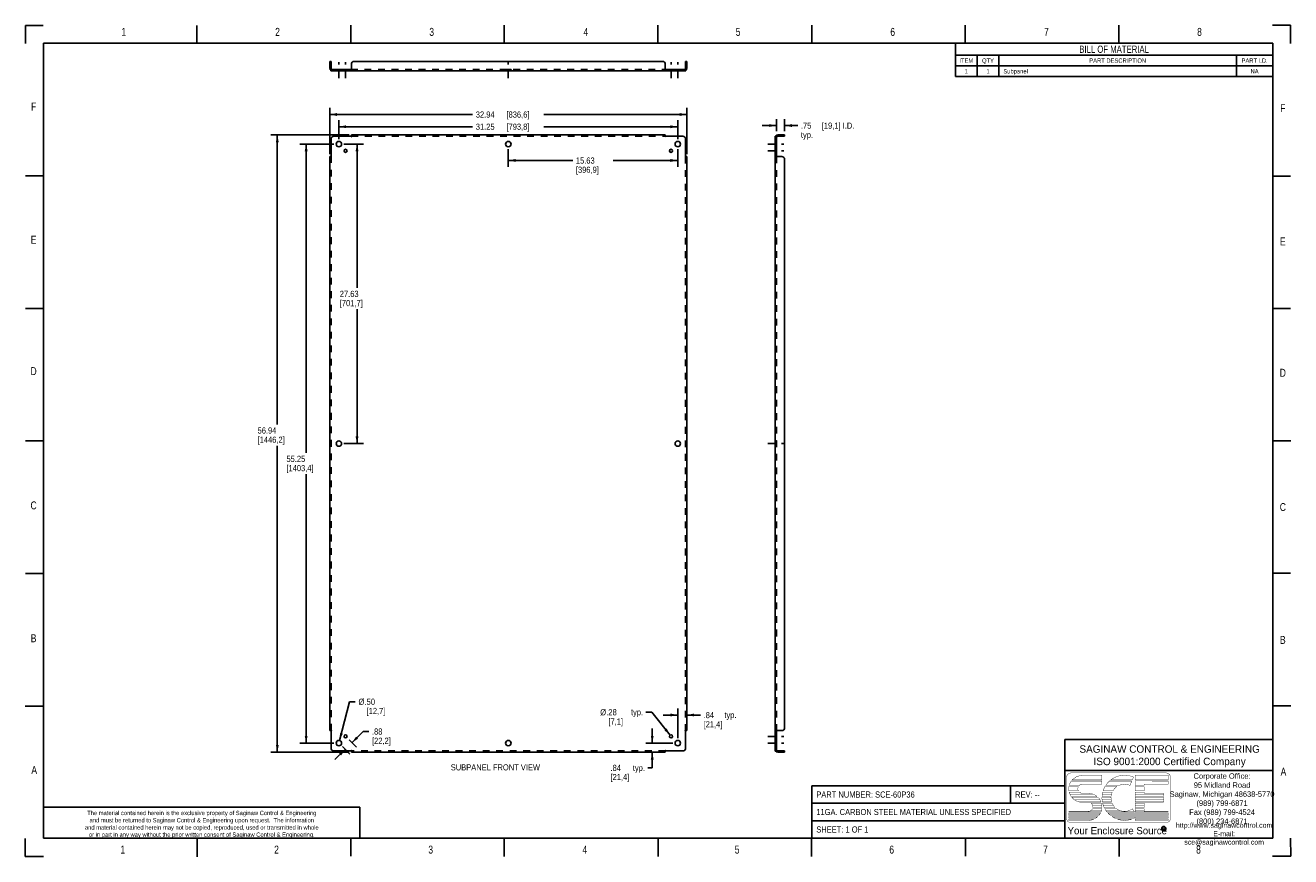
# Model space of a CAD drawing. Extents: x -2 to 115, y -2 to 75.
import ezdxf
from ezdxf.enums import TextEntityAlignment as Align

# ---------------------------------------------------------------- set-up
doc = ezdxf.new("R2010")
doc.units = 0
doc.header["$LTSCALE"] = 6.233333
doc.header["$MEASUREMENT"] = 0
doc.linetypes.add('DASHED', pattern=[0.2, 0.1, -0.1])
doc.linetypes.add('HIDDEN', pattern=[0.2, 0.1, -0.1])
doc.layers.get('0').update_dxf_attribs({"linetype": 'CONTINUOUS'})
doc.layers.add('DEFAULT_2', color=8, linetype='HIDDEN')
doc.styles.get("Standard").update_dxf_attribs({"font": 'txt', "width": 0.8})
doc.styles.add('TEXTSTYLE_1', font='BLUPRNT.TTF')
doc.styles.add('TEXTSTYLE_2', font='BLUPRNT.TTF')
doc.styles.add('TEXTSTYLE_3', font='BLUPRNTB.TTF')
doc.dimstyles.new('DIMSTYLE_1', dxfattribs={"dimtxt": 0.566667, "dimasz": 0.666667, "dimexe": 0.18, "dimexo": 0.0625, "dimgap": 0.09, "dimtad": 0, "dimtih": 1, "dimtoh": 1, "dimzin": 4, "dimtxsty": 'STANDARD', "dimblk": '_FILLED', "dimblk1": '_FILLED', "dimblk2": '_FILLED', "dimcen": 0.09, "dimazin": 3, "dimtfac": 1, "dimtofl": 0, "dimtmove": 0, "dimatfit": 3, "dimtolj": 1, "dimtzin": 4})
doc.dimstyles.new('DIMSTYLE_2', dxfattribs={"dimtxt": 0.566667, "dimasz": 0.666667, "dimexe": 0.18, "dimexo": 0.0625, "dimgap": 0.09, "dimtad": 0, "dimtih": 1, "dimtoh": 1, "dimzin": 4, "dimtxsty": 'STANDARD', "dimblk": '_FILLED', "dimblk1": '_FILLED', "dimblk2": '_FILLED', "dimcen": 0.09, "dimazin": 3, "dimtfac": 1, "dimtofl": 0, "dimtmove": 0, "dimatfit": 3, "dimtolj": 1, "dimtzin": 4})

# ---------------------------------------------------------------- blocks, each defined once
blk = doc.blocks.new('_FILLED')
at = {"color": 0, "linetype": 'BYBLOCK'}
blk.add_solid([(0, 0), (-1, 0.2), (-1, -0.2)], dxfattribs=at)
blk = doc.blocks.new('*D0')
at = {"color": 2, "linetype": 'CONTINUOUS'}
for p, q in [((27.69, 64.03), (29.5, 64.03)), ((28.9, 64.03), (28.9, 50.78)), ((28.9, 36.4), (28.9, 48.8)), ((27.69, 36.4), (29.5, 36.4))]:
    blk.add_line(p, q, dxfattribs=at)
at = {"color": 2, "linetype": 'CONTINUOUS', "xscale": 0.6666666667, "yscale": 0.6666666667, "zscale": 0.6666666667}
for p, rotation in [((28.9, 64.03), 90), ((28.9, 36.4), 270)]:
    blk.add_blockref('_FILLED', p, dxfattribs=dict(at, rotation=rotation))
at = {"color": 2, "linetype": 'CONTINUOUS', "width": 0.8}
for s, p in [('27.63', (27.31, 49.93)), ('[701,7]', (27.31, 49.08))]:
    blk.add_text(s, height=0.567, dxfattribs=at).set_placement(p)
blk = doc.blocks.new('*D1')
at = {"color": 2, "linetype": 'CONTINUOUS'}
for p, q in [((42.85, 63.56), (42.85, 61.92)), ((58.47, 63.56), (58.47, 61.92)), ((42.85, 62.52), (48.79, 62.52)), ((58.47, 62.52), (52.53, 62.52))]:
    blk.add_line(p, q, dxfattribs=at)
at = {"color": 2, "linetype": 'CONTINUOUS', "xscale": 0.6666666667, "yscale": 0.6666666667, "zscale": 0.6666666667, "rotation": 180}
blk.add_blockref('_FILLED', (42.85, 62.52), dxfattribs=at)
at = {"color": 2, "linetype": 'CONTINUOUS', "xscale": 0.6666666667, "yscale": 0.6666666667, "zscale": 0.6666666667}
blk.add_blockref('_FILLED', (58.47, 62.52), dxfattribs=at)
at = {"color": 2, "linetype": 'CONTINUOUS', "width": 0.8}
for s, p in [('15.63', (49.08, 62.23)), ('[396,9]', (49.08, 61.38))]:
    blk.add_text(s, height=0.567, dxfattribs=at).set_placement(p)
blk = doc.blocks.new('*D2')
at = {"color": 2, "linetype": 'CONTINUOUS'}
for p, q in [((27.22, 64.49), (27.22, 66.23)), ((27.22, 65.63), (39.56, 65.63)), ((58.47, 65.63), (46.14, 65.63)), ((58.47, 64.49), (58.47, 66.23))]:
    blk.add_line(p, q, dxfattribs=at)
at = {"color": 2, "linetype": 'CONTINUOUS', "xscale": 0.6666666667, "yscale": 0.6666666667, "zscale": 0.6666666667, "rotation": 180}
blk.add_blockref('_FILLED', (27.22, 65.63), dxfattribs=at)
at = {"color": 2, "linetype": 'CONTINUOUS', "xscale": 0.6666666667, "yscale": 0.6666666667, "zscale": 0.6666666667}
blk.add_blockref('_FILLED', (58.47, 65.63), dxfattribs=at)
at = {"color": 2, "linetype": 'CONTINUOUS', "width": 0.8}
for s, p in [('31.25', (39.85, 65.35)), ('[793,8]', (42.68, 65.35))]:
    blk.add_text(s, height=0.567, dxfattribs=at).set_placement(p)
blk = doc.blocks.new('*D3')
at = {"color": 2, "linetype": 'CONTINUOUS'}
for p, q in [((26.38, 63.09), (26.38, 67.36)), ((26.38, 66.76), (39.56, 66.76)), ((59.32, 66.76), (46.14, 66.76)), ((59.32, 63.09), (59.32, 67.36))]:
    blk.add_line(p, q, dxfattribs=at)
at = {"color": 2, "linetype": 'CONTINUOUS', "xscale": 0.6666666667, "yscale": 0.6666666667, "zscale": 0.6666666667, "rotation": 180}
blk.add_blockref('_FILLED', (26.38, 66.76), dxfattribs=at)
at = {"color": 2, "linetype": 'CONTINUOUS', "xscale": 0.6666666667, "yscale": 0.6666666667, "zscale": 0.6666666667}
blk.add_blockref('_FILLED', (59.32, 66.76), dxfattribs=at)
at = {"color": 2, "linetype": 'CONTINUOUS', "width": 0.8}
for s, p in [('32.94', (39.85, 66.47)), ('[836,6]', (42.68, 66.47))]:
    blk.add_text(s, height=0.567, dxfattribs=at).set_placement(p)
blk = doc.blocks.new('*D4')
at = {"color": 2, "linetype": 'CONTINUOUS'}
for p, q in [((26.76, 64.03), (23.61, 64.03)), ((24.21, 64.03), (24.21, 35.56)), ((24.21, 8.78), (24.21, 33.58)), ((26.76, 8.78), (23.61, 8.78))]:
    blk.add_line(p, q, dxfattribs=at)
at = {"color": 2, "linetype": 'CONTINUOUS', "xscale": 0.6666666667, "yscale": 0.6666666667, "zscale": 0.6666666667}
for p, rotation in [((24.21, 64.03), 90), ((24.21, 8.78), 270)]:
    blk.add_blockref('_FILLED', p, dxfattribs=dict(at, rotation=rotation))
at = {"color": 2, "linetype": 'CONTINUOUS', "width": 0.8}
for s, p in [('55.25', (22.39, 34.71)), ('[1403,4]', (22.39, 33.86))]:
    blk.add_text(s, height=0.567, dxfattribs=at).set_placement(p)
blk = doc.blocks.new('*D5')
at = {"color": 2, "linetype": 'CONTINUOUS'}
for p, q in [((28.16, 64.87), (20.95, 64.87)), ((21.55, 64.87), (21.55, 38.18)), ((21.55, 7.93), (21.55, 36.2)), ((28.16, 7.93), (20.95, 7.93))]:
    blk.add_line(p, q, dxfattribs=at)
at = {"color": 2, "linetype": 'CONTINUOUS', "xscale": 0.6666666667, "yscale": 0.6666666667, "zscale": 0.6666666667}
for p, rotation in [((21.55, 64.87), 90), ((21.55, 7.93), 270)]:
    blk.add_blockref('_FILLED', p, dxfattribs=dict(at, rotation=rotation))
at = {"color": 2, "linetype": 'CONTINUOUS', "width": 0.8}
for s, p in [('56.94', (19.73, 37.33)), ('[1446,2]', (19.73, 36.48))]:
    blk.add_text(s, height=0.567, dxfattribs=at).set_placement(p)
blk = doc.blocks.new('*D6')
at = {"color": 2, "linetype": 'CONTINUOUS'}
for p, q in [((27.29, 9.02), (28.19, 12.59)), ((28.19, 12.59), (28.74, 12.59))]:
    blk.add_line(p, q, dxfattribs=at)
at = {"color": 2, "linetype": 'CONTINUOUS', "xscale": 0.6666666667, "yscale": 0.6666666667, "zscale": 0.6666666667, "rotation": 255.7731157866}
blk.add_blockref('_FILLED', (27.29, 9.02), dxfattribs=at)
at = {"color": 2, "linetype": 'CONTINUOUS'}
for s, width, p in [('%%c.50', 0.933333, (29.03, 12.31)), ('[12,7]', 0.8, (29.78, 11.46))]:
    blk.add_text(s, height=0.567, dxfattribs=dict(at, width=width)).set_placement(p)
blk = doc.blocks.new('*D7')
at = {"color": 2, "linetype": 'CONTINUOUS'}
for p, q in [((28.43, 8.81), (29.45, 9.84)), ((29.45, 9.84), (30, 9.84)), ((27.81, 8.2), (26.86, 7.25)), ((27.55, 8.45), (28.23, 7.77)), ((28.17, 9.07), (28.85, 8.39))]:
    blk.add_line(p, q, dxfattribs=at)
at = {"color": 2, "linetype": 'CONTINUOUS', "xscale": 0.6666666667, "yscale": 0.6666666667, "zscale": 0.6666666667}
for p, rotation in [((28.43, 8.81), 225), ((27.81, 8.2), 45)]:
    blk.add_blockref('_FILLED', p, dxfattribs=dict(at, rotation=rotation))
at = {"color": 2, "linetype": 'CONTINUOUS', "width": 0.8}
for s, p in [('.88', (30.28, 9.56)), ('[22,2]', (30.28, 8.71))]:
    blk.add_text(s, height=0.567, dxfattribs=at).set_placement(p)
blk = doc.blocks.new('*D8')
at = {"color": 2, "linetype": 'CONTINUOUS'}
for p, q in [((56.08, 11.62), (55.53, 11.62)), ((57.77, 9.51), (56.08, 11.62))]:
    blk.add_line(p, q, dxfattribs=at)
at = {"color": 2, "linetype": 'CONTINUOUS', "xscale": 0.6666666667, "yscale": 0.6666666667, "zscale": 0.6666666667, "rotation": 308.5215845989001}
blk.add_blockref('_FILLED', (57.77, 9.51), dxfattribs=at)
at = {"color": 2, "linetype": 'CONTINUOUS'}
for s, width, p in [('%%c.28', 0.933333, (51.32, 11.34)), ('[7,1]', 0.8, (52.08, 10.49))]:
    blk.add_text(s, height=0.567, dxfattribs=dict(at, width=width)).set_placement(p)
blk = doc.blocks.new('*D9')
at = {"color": 2, "linetype": 'CONTINUOUS'}
for p, q in [((56.12, 8.78), (56.12, 10.11)), ((58.01, 8.78), (55.52, 8.78)), ((56.6, 7.93), (55.52, 7.93)), ((56.12, 7.93), (56.12, 6.49)), ((56.12, 6.49), (55.73, 6.49))]:
    blk.add_line(p, q, dxfattribs=at)
at = {"color": 2, "linetype": 'CONTINUOUS', "xscale": 0.6666666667, "yscale": 0.6666666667, "zscale": 0.6666666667}
for p, rotation in [((56.12, 8.78), 270), ((56.12, 7.93), 90)]:
    blk.add_blockref('_FILLED', p, dxfattribs=dict(at, rotation=rotation))
at = {"color": 2, "linetype": 'CONTINUOUS', "width": 0.8}
for s, p in [('.84', (52.27, 6.21)), ('[21,4]', (52.27, 5.36))]:
    blk.add_text(s, height=0.567, dxfattribs=at).set_placement(p)
blk = doc.blocks.new('*D10')
at = {"color": 2, "linetype": 'CONTINUOUS'}
for p, q in [((58.47, 9.24), (58.47, 11.97)), ((59.32, 10.65), (59.32, 11.97)), ((58.47, 11.37), (57.14, 11.37)), ((59.32, 11.37), (60.58, 11.37))]:
    blk.add_line(p, q, dxfattribs=at)
at = {"color": 2, "linetype": 'CONTINUOUS', "xscale": 0.6666666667, "yscale": 0.6666666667, "zscale": 0.6666666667}
blk.add_blockref('_FILLED', (58.47, 11.37), dxfattribs=at)
at = {"color": 2, "linetype": 'CONTINUOUS', "xscale": 0.6666666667, "yscale": 0.6666666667, "zscale": 0.6666666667, "rotation": 180}
blk.add_blockref('_FILLED', (59.32, 11.37), dxfattribs=at)
at = {"color": 2, "linetype": 'CONTINUOUS', "width": 0.8}
for s, p in [('.84', (60.86, 11.08)), ('[21,4]', (60.86, 10.23))]:
    blk.add_text(s, height=0.567, dxfattribs=at).set_placement(p)
blk = doc.blocks.new('*D11')
at = {"color": 2, "linetype": 'CONTINUOUS'}
for p, q in [((67.58, 65.74), (66.25, 65.74)), ((67.58, 65.21), (67.58, 66.34)), ((68.33, 65.21), (68.33, 66.34)), ((68.33, 65.74), (69.55, 65.74))]:
    blk.add_line(p, q, dxfattribs=at)
at = {"color": 2, "linetype": 'CONTINUOUS', "xscale": 0.6666666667, "yscale": 0.6666666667, "zscale": 0.6666666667}
blk.add_blockref('_FILLED', (67.58, 65.74), dxfattribs=at)
at = {"color": 2, "linetype": 'CONTINUOUS', "xscale": 0.6666666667, "yscale": 0.6666666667, "zscale": 0.6666666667, "rotation": 180}
blk.add_blockref('_FILLED', (68.33, 65.74), dxfattribs=at)
at = {"color": 2, "linetype": 'CONTINUOUS', "width": 0.8}
for s, height, p in [('.75', 0.567, (69.83, 65.45)), ('[19,1] I.D.', 0.5667, (71.76, 65.45)), ('typ.', 0.567, (69.83, 64.6))]:
    blk.add_text(s, height=height, dxfattribs=at).set_placement(p)

msp = doc.modelspace()

# ---------------------------------------------------------------- hatches: boundary and pattern name
at = {"linetype": 'CONTINUOUS'}
h = msp.add_hatch(color=2, dxfattribs=at)
edge = h.paths.add_edge_path()
edge.add_arc((103.294, 0.895), 0.195, 0, 360)
edge = h.paths.add_edge_path()
edge.add_arc((103.294, 0.895), 0.161, 0, 360)

# ---------------------------------------------------------------- linework, layer by layer
at = {"color": 7, "linetype": 'CONTINUOUS'}
for p, q in [((-1.677, 73.319), (-1.677, 74.982)), ((-1.677, 74.982), (-0.029, 74.982)), ((14.137, 73.307), (14.137, 74.984)), ((28.332, 73.331), (28.332, 74.985)), ((42.467, 73.319), (42.467, 74.985)), ((56.636, 73.322), (56.636, 74.986)), ((70.833, 73.333), (70.833, 74.986)), ((84.962, 73.333), (84.962, 74.986)), ((99.152, 73.317), (99.152, 74.987)), ((114.986, 74.987), (113.323, 74.987)), ((114.986, 73.324), (114.986, 74.987)), ((0, 0), (0, 73.333)), ((0, 73.333), (113.333, 73.333)), ((113.333, 0), (113.333, 73.333)), ((26.506, 71.66), (26.381, 71.66)), ((26.506, 71.022), (26.506, 71.66)), ((59.193, 71.66), (59.318, 71.66)), ((59.193, 71.022), (59.193, 71.66)), ((26.467, 70.839), (26.49, 70.867)), ((26.506, 70.91), (26.506, 70.785)), ((26.506, 70.91), (28.345, 70.91)), ((28.353, 70.914), (28.345, 70.91)), ((28.345, 70.91), (28.345, 70.785)), ((57.346, 70.914), (57.354, 70.91)), ((57.354, 70.91), (59.193, 70.91)), ((57.354, 70.91), (57.354, 70.785)), ((59.193, 70.91), (59.193, 70.785)), ((59.232, 70.839), (59.209, 70.867)), ((67.578, 64.747), (67.453, 64.747)), ((67.507, 64.785), (67.535, 64.763)), ((67.578, 62.907), (67.578, 64.747)), ((67.69, 64.747), (68.328, 64.747)), ((68.328, 64.747), (68.328, 64.872)), ((67.578, 62.907), (67.453, 62.907)), ((67.582, 62.9), (67.578, 62.907)), ((-0.004, 61.11), (-1.667, 61.11)), ((113.317, 61.08), (114.98, 61.08)), ((-0.015, 48.875), (-1.678, 48.875)), ((113.326, 48.872), (114.989, 48.872)), ((-0.01, 36.663), (-1.673, 36.663)), ((113.33, 36.653), (114.993, 36.653)), ((-0.007, 24.433), (-1.67, 24.433)), ((113.325, 24.441), (114.988, 24.441)), ((-0.026, 12.199), (-1.689, 12.199)), ((113.331, 12.216), (114.994, 12.216)), ((67.578, 9.899), (67.453, 9.899)), ((67.582, 9.906), (67.578, 9.899)), ((67.578, 8.059), (67.578, 9.899)), ((67.578, 8.059), (67.453, 8.059)), ((67.507, 8.021), (67.535, 8.044)), ((67.69, 8.059), (68.328, 8.059)), ((68.328, 8.059), (68.328, 7.934)), ((0, 0), (113.333, 0)), ((-1.689, -0.022), (-1.689, -1.685)), ((14.143, -0.037), (14.143, -1.7)), ((28.313, -0.002), (28.313, -1.665)), ((42.47, -0.029), (42.47, -1.692)), ((56.661, -0.027), (56.661, -1.69)), ((70.822, -0.011), (70.822, -1.674)), ((84.992, -0.003), (84.992, -1.666)), ((99.164, -0.006), (99.164, -1.669)), ((114.993, -1.664), (114.988, -0.003)), ((-0.026, -1.685), (-1.689, -1.685)), ((113.33, -1.664), (114.993, -1.664))]:
    msp.add_line(p, q, dxfattribs=at)
at = {"color": 2, "linetype": 'CONTINUOUS'}
for p, q in [((113.333, 73.333), (84.083, 73.333)), ((84.083, 73.333), (84.083, 70.25)), ((113.333, 73.333), (113.333, 70.25)), ((113.333, 72.227), (84.083, 72.227)), ((113.333, 71.237), (84.083, 71.237)), ((86.083, 72.227), (86.083, 70.25)), ((88.083, 72.227), (88.083, 70.25)), ((110, 72.227), (110, 70.25)), ((113.333, 70.25), (84.083, 70.25)), ((113.333, 9.115), (94.167, 9.115)), ((94.167, 0), (94.167, 9.115)), ((113.333, 0), (113.333, 9.115)), ((113.333, 6.25), (94.167, 6.25)), ((94.167, 4.841), (70.833, 4.841)), ((70.833, 0), (70.833, 4.841)), ((89.167, 3.228), (89.167, 4.841)), ((94.167, 0), (94.167, 4.841)), ((29.167, 2.867), (0, 2.867)), ((0, 0), (0, 2.867)), ((29.167, 0), (29.167, 2.867)), ((94.167, 3.228), (70.833, 3.228)), ((94.167, 1.613), (70.833, 1.613)), ((29.167, 0), (0, 0)), ((94.167, 0), (70.833, 0)), ((113.333, 0), (94.167, 0))]:
    msp.add_line(p, q, dxfattribs=at)
at = {"color": 3, "linetype": 'CONTINUOUS'}
for p, q in [((26.381, 71.022), (26.381, 71.66)), ((28.381, 71.41), (28.381, 70.839)), ((57.068, 71.66), (28.631, 71.66)), ((57.318, 70.839), (57.318, 71.41)), ((59.318, 71.66), (59.318, 71.022)), ((28.345, 70.785), (26.506, 70.785)), ((28.356, 70.791), (28.345, 70.785)), ((28.365, 70.785), (57.334, 70.785)), ((57.343, 70.791), (57.354, 70.785)), ((59.193, 70.785), (57.354, 70.785)), ((26.506, 64.497), (26.506, 62.907)), ((28.345, 64.747), (26.756, 64.747)), ((28.381, 64.872), (28.381, 64.785)), ((28.381, 64.872), (57.318, 64.872)), ((57.318, 64.872), (57.318, 64.785)), ((58.943, 64.747), (57.354, 64.747)), ((59.193, 62.907), (59.193, 64.497)), ((67.453, 62.907), (67.453, 64.747)), ((67.69, 64.872), (68.328, 64.872)), ((26.381, 9.934), (26.381, 62.872)), ((26.381, 62.872), (26.467, 62.872)), ((59.318, 62.872), (59.232, 62.872)), ((59.318, 62.872), (59.318, 9.934)), ((67.459, 62.897), (67.453, 62.907)), ((67.453, 9.919), (67.453, 62.888)), ((68.078, 62.872), (67.507, 62.872)), ((68.328, 10.184), (68.328, 62.622)), ((26.381, 9.934), (26.467, 9.934)), ((26.506, 9.899), (26.506, 8.309)), ((59.193, 8.309), (59.193, 9.899)), ((59.318, 9.934), (59.232, 9.934)), ((67.459, 9.91), (67.453, 9.899)), ((67.453, 8.059), (67.453, 9.899)), ((67.507, 9.934), (68.078, 9.934)), ((26.756, 8.059), (28.345, 8.059)), ((28.381, 7.934), (28.381, 8.021)), ((57.318, 7.934), (28.381, 7.934)), ((57.318, 7.934), (57.318, 8.021)), ((57.354, 8.059), (58.943, 8.059)), ((68.328, 7.934), (67.69, 7.934))]:
    msp.add_line(p, q, dxfattribs=at)
at = {"color": 2, "linetype": 'DASHED'}
for p, q in [((27.225, 70.119), (27.225, 71.577)), ((27.843, 70.119), (27.843, 71.577)), ((42.85, 70.119), (42.85, 71.577)), ((57.856, 70.119), (57.856, 71.577)), ((58.475, 70.119), (58.475, 71.577)), ((66.787, 64.028), (68.245, 64.028)), ((66.787, 63.409), (68.245, 63.409)), ((66.787, 36.403), (68.245, 36.403)), ((66.787, 9.397), (68.245, 9.397)), ((66.787, 8.778), (68.245, 8.778))]:
    msp.add_line(p, q, dxfattribs=at)
at = {"color": 8, "linetype": 'HIDDEN'}
for p, q in [((26.975, 70.91), (26.975, 70.785)), ((26.975, 70.91), (27.475, 70.91)), ((27.475, 70.91), (27.475, 70.785)), ((27.703, 70.91), (27.703, 70.785)), ((27.703, 70.91), (27.984, 70.91)), ((27.984, 70.91), (27.984, 70.785)), ((42.6, 70.91), (42.6, 70.785)), ((42.6, 70.91), (43.1, 70.91)), ((43.1, 70.91), (43.1, 70.785)), ((57.715, 70.91), (57.996, 70.91)), ((57.715, 70.91), (57.715, 70.785)), ((57.996, 70.91), (57.996, 70.785)), ((58.225, 70.91), (58.725, 70.91)), ((58.225, 70.91), (58.225, 70.785)), ((58.725, 70.91), (58.725, 70.785)), ((67.578, 64.278), (67.453, 64.278)), ((67.578, 64.278), (67.578, 63.778)), ((67.578, 63.778), (67.453, 63.778)), ((67.578, 63.55), (67.453, 63.55)), ((67.578, 63.269), (67.453, 63.269)), ((67.578, 63.55), (67.578, 63.269)), ((67.578, 36.653), (67.453, 36.653)), ((67.578, 36.653), (67.578, 36.153)), ((67.578, 36.153), (67.453, 36.153)), ((67.578, 9.537), (67.453, 9.537)), ((67.578, 9.537), (67.578, 9.257)), ((67.578, 9.256), (67.453, 9.256)), ((67.578, 9.028), (67.453, 9.028)), ((67.578, 8.528), (67.453, 8.528)), ((67.578, 9.028), (67.578, 8.528))]:
    msp.add_line(p, q, dxfattribs=at)
at = {"linetype": 'HIDDEN'}
for p, q in [((26.975, 70.785), (27.475, 70.785)), ((27.703, 70.785), (27.984, 70.785)), ((42.6, 70.785), (43.1, 70.785)), ((57.715, 70.785), (57.996, 70.785)), ((58.225, 70.785), (58.725, 70.785)), ((67.453, 64.278), (67.453, 63.778)), ((67.453, 63.55), (67.453, 63.269)), ((67.453, 36.653), (67.453, 36.153)), ((67.453, 9.537), (67.453, 9.257)), ((67.453, 9.028), (67.453, 8.528))]:
    msp.add_line(p, q, dxfattribs=at)
at = {"color": 3, "linetype": 'CONTINUOUS'}
for points in [[(26.467, 70.839), (26.479, 70.823), (26.487, 70.805), (26.495, 70.791)], [(28.381, 70.839), (28.372, 70.823), (28.364, 70.805), (28.356, 70.791)], [(57.318, 70.839), (57.327, 70.823), (57.335, 70.805), (57.343, 70.791)], [(59.232, 70.839), (59.22, 70.823), (59.212, 70.805), (59.204, 70.791)], [(28.381, 64.785), (28.372, 64.774), (28.364, 64.766), (28.356, 64.758), (28.345, 64.747)], [(57.318, 64.785), (57.327, 64.774), (57.335, 64.766), (57.343, 64.758), (57.354, 64.747)], [(67.507, 64.785), (67.491, 64.774), (67.473, 64.766), (67.459, 64.758)], [(26.467, 62.872), (26.479, 62.881), (26.487, 62.889), (26.495, 62.897), (26.506, 62.907)], [(59.232, 62.872), (59.22, 62.881), (59.212, 62.889), (59.204, 62.897), (59.193, 62.907)], [(67.507, 62.872), (67.491, 62.881), (67.473, 62.889), (67.459, 62.897)], [(26.467, 9.934), (26.479, 9.925), (26.487, 9.918), (26.495, 9.91), (26.506, 9.899)], [(59.232, 9.934), (59.22, 9.925), (59.212, 9.918), (59.204, 9.91), (59.193, 9.899)], [(67.507, 9.934), (67.491, 9.925), (67.473, 9.918), (67.459, 9.91)], [(28.381, 8.021), (28.372, 8.032), (28.364, 8.04), (28.356, 8.049), (28.345, 8.059)], [(57.318, 8.021), (57.327, 8.032), (57.335, 8.04), (57.343, 8.049), (57.354, 8.059)], [(67.507, 8.021), (67.491, 8.032), (67.473, 8.04), (67.459, 8.049)]]:
    msp.add_lwpolyline(points, dxfattribs=at)
at = {"color": 7, "linetype": 'CONTINUOUS'}
for points in [[(26.547, 70.936), (26.542, 70.935), (26.534, 70.929), (26.526, 70.922), (26.516, 70.914)], [(28.381, 70.936), (28.372, 70.935), (28.365, 70.929), (28.359, 70.922), (28.353, 70.914)], [(57.318, 70.936), (57.327, 70.935), (57.335, 70.929), (57.34, 70.922), (57.346, 70.914)], [(59.152, 70.936), (59.157, 70.935), (59.165, 70.929), (59.173, 70.922), (59.183, 70.914)], [(67.604, 64.706), (67.603, 64.711), (67.597, 64.718), (67.59, 64.727), (67.582, 64.737)], [(67.604, 62.872), (67.603, 62.881), (67.597, 62.888), (67.59, 62.894), (67.582, 62.9)], [(67.604, 9.934), (67.603, 9.925), (67.597, 9.918), (67.59, 9.912), (67.582, 9.906)], [(67.604, 8.1), (67.603, 8.095), (67.597, 8.088), (67.59, 8.08), (67.582, 8.07)]]:
    msp.add_lwpolyline(points, dxfattribs=at)
at = {"color": 2, "linetype": 'CONTINUOUS', "const_width": 0.0333}
for points in [[(94.742, 6.025, 0.414214), (94.325, 5.608)], [(103.909, 5.608, 0.415492), (103.492, 6.025)], [(94.551, 4.773, 0.081879), (94.55, 4.366)], [(94.759, 5.283, 0.090232), (94.573, 4.876)], [(95.422, 4.773, 0.260579), (95.418, 4.366)], [(95.784, 4.983, 0.185008), (95.505, 4.876)], [(97.868, 4.773, 0.053498), (97.689, 4.366)], [(98.281, 5.283, 0.064617), (97.932, 4.876)], [(100.501, 5.645, 0.272068), (98.406, 5.386)], [(98.98, 4.773, 0.113329), (98.596, 4.366)], [(100.17, 4.88, 0.209114), (99.168, 4.876)], [(94.571, 4.263, 0.089982), (94.755, 3.856)], [(94.809, 3.783, 0.170113), (95.511, 3.346)], [(95.498, 4.263, 0.191374), (95.784, 4.15)], [(97.145, 3.856, 0.176612), (96.34, 4.15)], [(97.508, 3.346, 0.105227), (97.225, 3.783)], [(97.591, 3.783, 0.05272), (97.626, 3.346)], [(97.659, 4.263, 0.049539), (97.594, 3.856)], [(98.425, 3.783, 0.088858), (98.485, 3.346)], [(98.541, 4.263, 0.084961), (98.43, 3.856)], [(96.34, 2.483, 0.298217), (96.722, 2.733)], [(96.752, 2.836, 0.287832), (96.576, 3.243)], [(97.312, 2.113, 0.049588), (97.447, 2.32)], [(97.496, 2.423, 0.064466), (97.579, 2.733)], [(97.589, 2.836, 0.082419), (97.542, 3.243)], [(97.649, 3.243, 0.051924), (97.793, 2.836)], [(97.846, 2.733, 0.044869), (98.054, 2.423)], [(98.143, 2.32, 0.03633), (98.364, 2.113)], [(98.524, 3.243, 0.099618), (98.803, 2.836)], [(98.924, 2.733, 0.32483), (100.392, 2.71)], [(94.325, 1.858, 0.414214), (94.742, 1.441)], [(96.34, 1.65, 0.102726), (96.838, 1.753)], [(97.029, 1.856, 0.048835), (97.218, 2.01)], [(98.503, 2.01, 0.036892), (98.769, 1.856)], [(99.026, 1.753, 0.15947), (100.321, 1.753)], [(100.578, 1.856, 0.009234), (100.647, 1.891)], [(103.492, 1.441, 0.414214), (103.909, 1.858)]]:
    msp.add_lwpolyline(points, format="xyb", dxfattribs=at)
for points in [[(94.742, 6.025), (103.494, 6.025)], [(94.325, 1.858), (94.325, 5.608)], [(94.551, 4.773), (95.422, 4.773)], [(95.505, 4.876), (94.573, 4.876)], [(94.759, 5.283), (97.59, 5.283)], [(97.59, 5.386), (94.84, 5.386)], [(95.262, 5.702), (94.843, 5.386)], [(94.843, 5.386), (95.265, 5.702)], [(95.771, 5.812), (95.262, 5.702)], [(95.265, 5.702), (95.771, 5.812)], [(95.784, 5.816), (97.59, 5.816)], [(97.59, 4.983), (95.784, 4.983)], [(97.59, 5.816), (97.59, 5.386)], [(97.59, 5.283), (97.59, 4.983)], [(97.868, 4.773), (98.98, 4.773)], [(99.168, 4.876), (97.932, 4.876)], [(98.281, 5.283), (100.344, 5.283)], [(100.389, 5.386), (98.406, 5.386)], [(100.17, 4.88), (100.344, 5.283)], [(100.389, 5.386), (100.501, 5.645)], [(100.647, 5.816), (103.7, 5.816)], [(100.647, 5.386), (100.647, 5.816)], [(103.7, 5.386), (100.647, 5.386)], [(100.647, 5.284), (103.7, 5.283)], [(100.647, 4.876), (100.647, 5.283)], [(101.48, 4.876), (100.647, 4.876)], [(100.647, 4.773), (101.48, 4.773)], [(100.647, 4.366), (100.647, 4.773)], [(103.7, 4.983), (101.48, 4.983)], [(101.48, 4.983), (101.48, 4.876)], [(101.48, 4.773), (101.48, 4.366)], [(103.7, 5.816), (103.7, 5.386)], [(103.7, 5.283), (103.7, 4.983)], [(103.909, 5.61), (103.909, 1.858)], [(95.418, 4.366), (94.55, 4.366)], [(94.571, 4.263), (95.498, 4.263)], [(94.628, 4.066), (96.76, 4.066)], [(97.145, 3.856), (94.755, 3.856)], [(94.809, 3.783), (97.225, 3.783)], [(95.103, 3.534), (97.409, 3.534)], [(95.784, 4.15), (96.342, 4.15)], [(97.591, 3.783), (98.425, 3.783)], [(98.43, 3.856), (97.594, 3.856)], [(97.601, 4.038), (98.454, 4.038)], [(97.601, 3.537), (98.441, 3.537)], [(97.659, 4.263), (98.541, 4.263)], [(98.596, 4.366), (97.689, 4.366)], [(101.48, 4.366), (100.647, 4.366)], [(100.647, 4.263), (101.48, 4.263)], [(100.647, 3.856), (100.647, 4.263)], [(103.284, 3.856), (100.647, 3.856)], [(100.647, 3.783), (103.284, 3.783)], [(100.647, 3.346), (100.647, 3.783)], [(100.647, 4.038), (103.28, 4.038)], [(100.647, 3.562), (103.28, 3.562)], [(101.48, 4.263), (101.48, 4.15)], [(101.48, 4.15), (103.284, 4.15)], [(103.284, 4.15), (103.284, 3.856)], [(103.284, 3.783), (103.284, 3.346)], [(94.534, 2.483), (96.34, 2.483)], [(94.534, 2.423), (94.534, 2.483)], [(97.496, 2.423), (94.534, 2.423)], [(94.534, 2.32), (97.447, 2.32)], [(94.534, 2.113), (94.534, 2.32)], [(97.508, 3.346), (95.511, 3.346)], [(96.576, 3.243), (97.542, 3.243)], [(97.548, 2.573), (96.598, 2.573)], [(97.571, 3.059), (96.714, 3.059)], [(96.722, 2.733), (97.579, 2.733)], [(96.752, 2.836), (97.589, 2.836)], [(98.485, 3.346), (97.626, 3.346)], [(97.649, 3.243), (98.524, 3.243)], [(97.701, 3.061), (98.629, 3.061)], [(97.793, 2.836), (98.803, 2.836)], [(97.846, 2.733), (98.924, 2.733)], [(97.94, 2.573), (99.193, 2.573)], [(100.595, 2.423), (98.054, 2.423)], [(98.143, 2.32), (103.7, 2.32)], [(100.392, 2.71), (100.595, 2.423)], [(103.284, 3.346), (100.647, 3.346)], [(100.647, 3.243), (101.48, 3.243)], [(100.647, 2.836), (100.647, 3.243)], [(100.647, 2.836), (101.48, 2.836)], [(100.647, 2.733), (101.48, 2.733)], [(100.647, 2.423), (100.647, 2.733)], [(103.7, 2.423), (100.647, 2.423)], [(100.647, 3.036), (101.475, 3.036)], [(100.647, 2.585), (101.487, 2.585)], [(101.48, 3.243), (101.48, 2.836)], [(101.48, 2.733), (101.48, 2.483)], [(101.48, 2.483), (103.7, 2.483)], [(103.7, 2.483), (103.7, 2.423)], [(103.7, 2.32), (103.7, 2.113)], [(94.534, 2.113), (97.312, 2.113)], [(94.534, 2.01), (97.218, 2.01)], [(94.534, 1.856), (94.534, 2.01)], [(97.029, 1.856), (94.534, 1.856)], [(94.534, 1.753), (96.838, 1.753)], [(94.534, 1.65), (94.534, 1.753)], [(94.534, 1.65), (96.34, 1.65)], [(94.535, 2.225), (97.397, 2.225)], [(94.535, 1.936), (97.142, 1.936)], [(103.492, 1.441), (94.742, 1.441)], [(98.291, 2.197), (103.668, 2.197)], [(98.364, 2.113), (103.7, 2.113)], [(98.503, 2.01), (103.7, 2.01)], [(98.692, 1.934), (103.706, 1.934)], [(100.578, 1.856), (98.769, 1.856)], [(99.026, 1.753), (100.321, 1.753)], [(100.647, 1.856), (100.647, 1.891)], [(103.7, 1.856), (100.647, 1.856)], [(100.647, 1.753), (103.7, 1.753)], [(100.647, 1.65), (100.647, 1.753)], [(103.7, 1.65), (100.647, 1.65)], [(103.7, 2.01), (103.7, 1.856)], [(103.7, 1.753), (103.7, 1.65)]]:
    msp.add_lwpolyline(points, dxfattribs=at)
at = {"color": 3, "linetype": 'CONTINUOUS'}
for centre, radius in [((27.225, 64.028), 0.25), ((42.85, 64.028), 0.25), ((58.475, 64.028), 0.25), ((27.843, 63.409), 0.141), ((57.856, 63.409), 0.141), ((27.225, 36.403), 0.25), ((58.475, 36.403), 0.25), ((27.843, 9.397), 0.141), ((57.856, 9.397), 0.141), ((27.225, 8.778), 0.25), ((42.85, 8.778), 0.25), ((58.475, 8.778), 0.25)]:
    msp.add_circle(centre, radius, dxfattribs=at)
at = {"color": 2, "linetype": 'CONTINUOUS'}
for radius in [0.195, 0.161]:
    msp.add_circle((103.294, 0.895), radius, dxfattribs=at)
at = {"color": 3, "linetype": 'CONTINUOUS'}
for centre, radius, start, end in [((28.631, 71.41), 0.25, 90, 180), ((57.068, 71.41), 0.25, 0, 90), ((26.618, 71.022), 0.237, 180, 241.68224), ((59.081, 71.022), 0.237, 298.31776, 360), ((26.756, 64.497), 0.25, 90, 180), ((58.943, 64.497), 0.25, 0, 90), ((67.69, 64.635), 0.237, 90, 151.68224), ((68.078, 62.622), 0.25, 0, 90), ((68.078, 10.184), 0.25, 270, 360), ((26.756, 8.309), 0.25, 180, 270), ((58.943, 8.309), 0.25, 270, 360), ((67.69, 8.171), 0.237, 208.31776, 270)]:
    msp.add_arc(centre, radius, start, end, dxfattribs=at)
at = {"color": 7, "linetype": 'CONTINUOUS'}
for centre, start, end in [((26.618, 71.022), 180, 243.67218), ((59.081, 71.022), 296.32782, 360), ((67.69, 64.635), 90, 153.67218), ((67.69, 8.171), 206.32782, 270)]:
    msp.add_arc(centre, 0.112, start, end, dxfattribs=at)
at = {"layer": 'DEFAULT_2', "color": 8, "linetype": 'HIDDEN'}
for p, q in [((26.49, 70.867), (26.547, 70.936)), ((26.516, 70.914), (26.506, 70.91)), ((26.526, 70.911), (26.528, 70.914)), ((26.528, 70.913), (26.526, 70.91)), ((28.345, 70.91), (57.354, 70.91)), ((28.36, 70.923), (28.359, 70.922)), ((59.209, 70.867), (59.152, 70.936)), ((59.183, 70.914), (59.193, 70.91)), ((28.381, 64.785), (28.381, 64.706)), ((28.381, 64.747), (57.318, 64.747)), ((57.318, 64.785), (57.318, 64.706)), ((67.535, 64.763), (67.604, 64.706)), ((67.582, 64.737), (67.578, 64.747)), ((67.581, 64.725), (67.578, 64.727)), ((67.579, 64.726), (67.582, 64.724)), ((26.467, 62.872), (26.547, 62.872)), ((26.506, 9.934), (26.506, 62.872)), ((59.232, 62.872), (59.152, 62.872)), ((59.193, 62.872), (59.193, 9.934)), ((67.578, 9.899), (67.578, 62.907)), ((26.467, 9.934), (26.547, 9.934)), ((59.232, 9.934), (59.152, 9.934)), ((28.381, 8.021), (28.381, 8.1)), ((57.318, 8.059), (28.381, 8.059)), ((57.318, 8.021), (57.318, 8.1)), ((67.535, 8.044), (67.604, 8.1)), ((67.582, 8.07), (67.578, 8.059))]:
    msp.add_line(p, q, dxfattribs=at)
at = {"layer": 'DEFAULT_2', "linetype": 'HIDDEN'}
for p, q in [((26.495, 70.791), (26.506, 70.785)), ((28.345, 70.785), (28.365, 70.785)), ((57.354, 70.785), (57.334, 70.785)), ((59.204, 70.791), (59.193, 70.785)), ((67.459, 64.758), (67.453, 64.747)), ((67.453, 62.907), (67.453, 62.888)), ((67.453, 9.899), (67.453, 9.919)), ((67.459, 8.049), (67.453, 8.059))]:
    msp.add_line(p, q, dxfattribs=at)
at = {"layer": 'DEFAULT_2', "color": 8, "linetype": 'HIDDEN'}
for points in [[(26.506, 70.851), (26.506, 70.852), (26.507, 70.858), (26.509, 70.865), (26.511, 70.873), (26.513, 70.88), (26.516, 70.888), (26.519, 70.895), (26.522, 70.902), (26.526, 70.909), (26.526, 70.911)], [(59.173, 70.91), (59.172, 70.913), (59.17, 70.914)], [(59.17, 70.914), (59.171, 70.914), (59.174, 70.909), (59.177, 70.903), (59.18, 70.895), (59.183, 70.888), (59.186, 70.88), (59.188, 70.873), (59.191, 70.865), (59.192, 70.858), (59.192, 70.857)], [(59.192, 70.857), (59.193, 70.852), (59.193, 70.853), (59.193, 70.854)], [(28.381, 64.706), (28.372, 64.711), (28.365, 64.718), (28.359, 64.727), (28.353, 64.737), (28.345, 64.747)], [(57.318, 64.706), (57.327, 64.711), (57.335, 64.718), (57.34, 64.727), (57.346, 64.737), (57.354, 64.747)], [(67.52, 64.747), (67.52, 64.747), (67.526, 64.746), (67.533, 64.744), (67.541, 64.742), (67.548, 64.74), (67.556, 64.737), (67.563, 64.734), (67.571, 64.731), (67.577, 64.727), (67.579, 64.726)], [(26.547, 62.872), (26.542, 62.881), (26.534, 62.888), (26.526, 62.894), (26.516, 62.9), (26.506, 62.907)], [(59.152, 62.872), (59.157, 62.881), (59.165, 62.888), (59.173, 62.894), (59.183, 62.9), (59.193, 62.907)], [(26.547, 9.934), (26.542, 9.925), (26.534, 9.918), (26.526, 9.912), (26.516, 9.906), (26.506, 9.899)], [(59.152, 9.934), (59.157, 9.925), (59.165, 9.918), (59.173, 9.912), (59.183, 9.906), (59.193, 9.899)], [(28.381, 8.1), (28.372, 8.095), (28.365, 8.088), (28.359, 8.08), (28.353, 8.07), (28.345, 8.059)], [(57.318, 8.1), (57.327, 8.095), (57.335, 8.088), (57.34, 8.08), (57.346, 8.07), (57.354, 8.059)], [(67.525, 8.06), (67.52, 8.06), (67.521, 8.059), (67.523, 8.059)], [(67.582, 8.082), (67.582, 8.082), (67.577, 8.079), (67.571, 8.076), (67.564, 8.073), (67.556, 8.07), (67.548, 8.067), (67.541, 8.064), (67.533, 8.062), (67.526, 8.061), (67.525, 8.06)], [(67.578, 8.079), (67.581, 8.081), (67.582, 8.082)]]:
    msp.add_lwpolyline(points, dxfattribs=at)
at = {"layer": 'DEFAULT_2', "linetype": 'HIDDEN'}
for centre, start, end in [((26.618, 71.022), 241.68224, 270), ((59.081, 71.022), 270, 298.31776), ((67.69, 64.635), 151.68224, 180), ((67.69, 8.171), 180, 208.31776)]:
    msp.add_arc(centre, 0.237, start, end, dxfattribs=at)
at = {"layer": 'DEFAULT_2', "color": 8, "linetype": 'HIDDEN'}
for centre, start, end in [((26.618, 71.022), 243.67218, 270), ((59.081, 71.022), 270, 296.32782), ((67.69, 64.635), 153.67218, 180), ((67.69, 8.171), 180, 206.32782)]:
    msp.add_arc(centre, 0.112, start, end, dxfattribs=at)

# ---------------------------------------------------------------- texts
at = {"color": 2, "linetype": 'CONTINUOUS', "width": 0.8}
for s, height, p in [('1', 0.733, (7.397, 74.017)), ('2', 0.733, (21.571, 74.015)), ('3', 0.733, (35.785, 74.015)), ('4', 0.733, (50, 74.015)), ('5', 0.733, (64.043, 74.015)), ('6', 0.733, (78.292, 74.015)), ('7', 0.733, (92.472, 74.015)), ('8', 0.733, (106.584, 74.015)), ('BILL OF MATERIAL', 0.66667, (98.708, 72.447)), ('ITEM', 0.4, (85.083, 71.532)), ('QTY', 0.4, (87.083, 71.532)), ('PART DESCRIPTION', 0.4, (99.042, 71.532)), ('PART I.D.', 0.4, (111.667, 71.532)), ('1', 0.4, (85.083, 70.544)), ('1', 0.4, (87.083, 70.544)), ('NA', 0.4, (111.667, 70.544)), ('F', 0.733, (-0.922, 67.126)), ('F', 0.733, (114.27, 66.975)), ('E', 0.733, (-0.922, 54.839)), ('E', 0.733, (114.27, 54.687)), ('D', 0.733, (-0.922, 42.722)), ('D', 0.733, (114.27, 42.57)), ('C', 0.733, (-0.922, 30.338)), ('C', 0.733, (114.27, 30.186)), ('B', 0.733, (-0.922, 18.082)), ('B', 0.733, (114.27, 17.93)), ('typ.', 0.5667, (54.717, 11.347)), ('typ.', 0.5667, (63.335, 11.086)), ('A', 0.733, (-0.868, 5.933)), ('SUBPANEL FRONT VIEW', 0.56667, (41.658, 6.258)), ('typ.', 0.5667, (54.89, 6.209)), ('A', 0.733, (114.324, 5.781)), ('1', 0.733, (7.303, -1.41)), ('2', 0.733, (21.477, -1.412)), ('3', 0.733, (35.692, -1.412)), ('4', 0.733, (49.907, -1.412)), ('5', 0.733, (63.95, -1.412)), ('6', 0.733, (78.199, -1.412)), ('7', 0.733, (92.379, -1.412)), ('8', 0.733, (106.491, -1.412))]:
    msp.add_text(s, height=height, dxfattribs=at).set_placement(p, align=Align.CENTER)
for s, height, p in [('Subpanel', 0.4, (88.5, 70.544)), ('11GA. CARBON STEEL MATERIAL UNLESS SPECIFIED', 0.56667, (71.25, 2.14))]:
    msp.add_text(s, height=height, dxfattribs=at).set_placement(p)
at = {"color": 2, "linetype": 'CONTINUOUS', "style": 'TEXTSTYLE_1'}
for s, height, p in [('Your Enclosure Source', 0.66667, (99.002, 0.368)), ('R', 0.2, (103.304, 0.803))]:
    msp.add_text(s, height=height, dxfattribs=at).set_placement(p, align=Align.CENTER)
at = {"color": 2, "linetype": 'CONTINUOUS', "attachment_point": 2}
for s, insert, char_height, width, style in [('SAGINAW CONTROL & ENGINEERING\\PISO 9001:2000 Certified Company', (103.833, 8.575), 0.68667, 18.42335, 'TEXTSTYLE_3'), ('Corporate Office:\\P95 Midland Road\\PSaginaw, Michigan 48638-5770\\P(989) 799-6871\\PFax (989) 799-4524\\P(800) 234-6871', (108.666, 5.99), 0.5, 9.09266, 'TEXTSTYLE_2'), ('http://www.saginawcontrol.com\\PE-mail: sce@saginawcontrol.com', (108.857, 1.436), 0.46667, 8.02703, 'TEXTSTYLE_2')]:
    msp.add_mtext(s, dxfattribs=dict(at, insert=insert, char_height=char_height, width=width, style=style))
at = {"color": 2, "linetype": 'CONTINUOUS'}
for s, insert, char_height, width, attachment_point in [('PART NUMBER: SCE-60P36', (71.25, 4.318), 0.56667, 9.97333, 1), ('REV: --', (89.583, 4.318), 0.5667, 3.17333, 1), ('The material contained herein is the exclusive property of Saginaw Control & Engineering\\Pand must be returned to Saginaw Control & Engineering upon request.  The information\\Pand material contained herein may not be copied, reproduced, used or transmitted in whole\\Por in part in any way without the prior written consent of Saginaw Control & Engineering.', (14.583, 2.533), 0.4, 28.48, 2), ('SHEET: 1 OF 1', (71.25, 1.093), 0.56667, 5.89333, 1)]:
    msp.add_mtext(s, dxfattribs=dict(at, insert=insert, char_height=char_height, width=width, attachment_point=attachment_point))

# ---------------------------------------------------------------- dimensions: what is measured, and where the dimension line sits
dim = msp.add_linear_dim(base=(59.318, 66.756), p1=(26.381, 63.089), p2=(59.318, 63.089), dimstyle='DIMSTYLE_1', dxfattribs=at)
dim.commit()
dim.dimension.update_dxf_attribs({"geometry": '*D3', "text_midpoint": (42.85, 66.756), "dimtype": 160})
for base, p1, p2, angle, picture, middle in [((27.225, 65.631), (58.475, 64.495), (27.225, 64.495), 180, '*D2', (42.85, 65.631)), ((21.547, 64.872), (28.164, 7.934), (28.164, 64.872), 90, '*D5', (21.547, 37.19)), ((24.207, 8.778), (26.758, 64.028), (26.758, 8.778), 270, '*D4', (24.207, 34.569)), ((28.899848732, 36.403198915), (27.691214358, 64.028198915), (27.691214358, 36.403198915), 270, '*D0', (28.899848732, 49.790698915)), ((42.849547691, 62.517291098), (58.474547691, 63.561532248), (42.849547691, 63.561532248), 180, '*D1', (50.662047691, 62.092291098)), ((58.475, 11.366), (59.318, 10.651), (58.475, 9.245), 180, '*D10', (62.224, 10.941)), ((27.808, 8.195), (28.851, 8.39), (28.232, 7.771), 225, '*D7', (31.644, 9.414))]:
    dim = msp.add_linear_dim(base=base, p1=p1, p2=p2, angle=angle, dimstyle='DIMSTYLE_1', dxfattribs=at)
    dim.commit()
    dim.dimension.update_dxf_attribs({"geometry": picture, "text_midpoint": middle, "dimtype": 160})
dim = msp.add_linear_dim(base=(68.328, 65.737), p1=(67.578, 66.337), p2=(68.328, 66.337), text='<> I.D.\\Ptyp.', dimstyle='DIMSTYLE_1', dxfattribs=at)
dim.commit()
dim.dimension.update_dxf_attribs({"geometry": '*D11', "text_midpoint": (73.289, 65.312), "dimtype": 160})
dim = msp.add_diameter_dim_2p(p1=(27.286, 9.021), p2=(27.163, 8.536), dimstyle='DIMSTYLE_2', dxfattribs=at)
dim.commit()
dim.dimension.update_dxf_attribs({"geometry": '*D6', "text_midpoint": (30.763, 12.169), "dimtype": 163})
dim = msp.add_diameter_dim_2p(p1=(57.768, 9.507), p2=(57.943, 9.287), text='<>  ', dimstyle='DIMSTYLE_2', dxfattribs=at)
dim.commit()
dim.dimension.update_dxf_attribs({"geometry": '*D8', "text_midpoint": (52.834, 11.197), "dimtype": 163})
dim = msp.add_linear_dim(base=(56.122, 8.778), p1=(55.522, 7.934), p2=(58.008, 8.778), angle=90, text='<> ', dimstyle='DIMSTYLE_1', dxfattribs=at)
dim.commit()
dim.dimension.update_dxf_attribs({"geometry": '*D9', "text_midpoint": (53.63, 6.069), "dimtype": 160})

doc.saveas('drawing.dxf')
